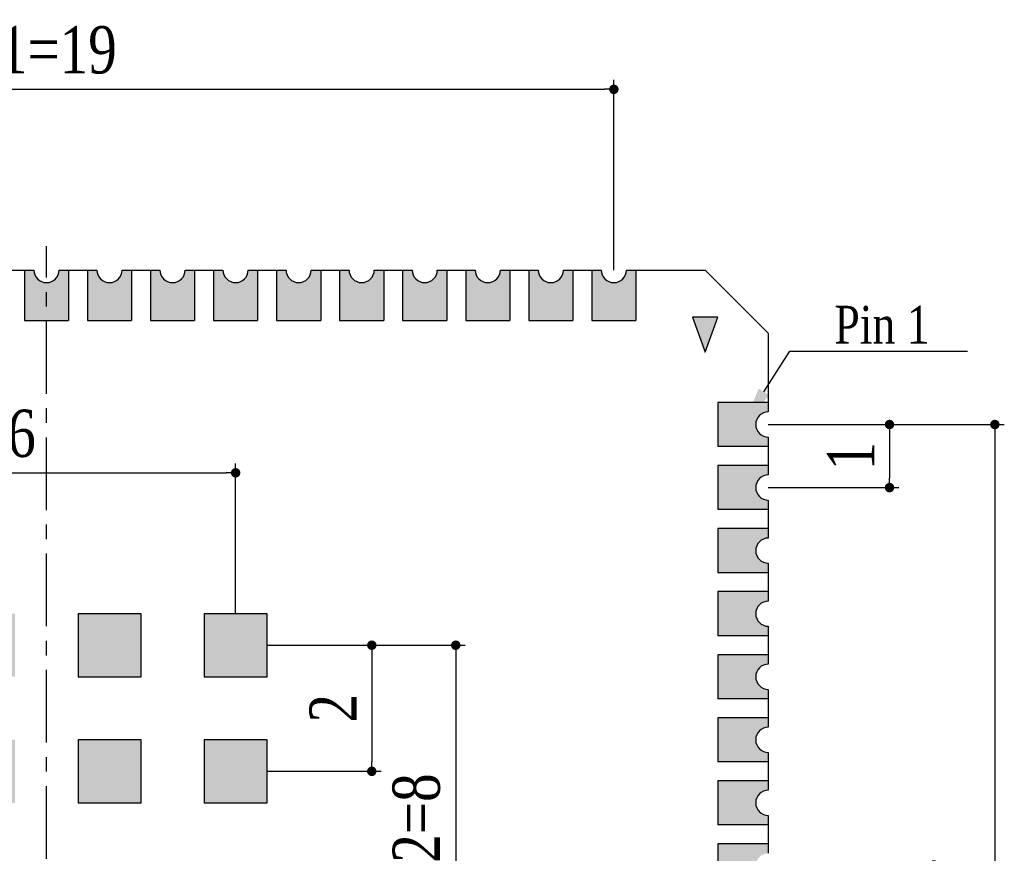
# Model space of a CAD drawing. Header units: millimetres. Extents: x -15.7 to 68.4, y -15.2 to 25.9.
# Tile 7 of 7: x 52.8 to 68.4, y 12.6 to 25.9. Entities that reach past the tile are written whole.
import ezdxf
from ezdxf import colors
from ezdxf.entities.mleader import LeaderData, LeaderLine
from ezdxf.math import Vec2, Vec3

# ---------------------------------------------------------------- set-up
doc = ezdxf.new("R2010")
doc.units = ezdxf.units.MM
doc.header["$LTSCALE"] = 30.734
doc.header["$PDMODE"] = 3
doc.header["$PDSIZE"] = 8
doc.linetypes.add('CENTER', pattern=[0.6, 0.375, -0.075, 0.075, -0.075])
doc.layers.get('0').update_dxf_attribs({"linetype": 'CONTINUOUS'})
doc.layers.get('Defpoints').update_dxf_attribs({"linetype": 'CONTINUOUS'})
for name, color, linetype in [('02___PRT_ALL_AXES', 7, 'CONTINUOUS'), ('03 标注', 3, 'CONTINUOUS'), ('04 \\M+2A4E5\\M+2A672', 1, 'CONTINUOUS'), ('05 中心线', 50, 'CENTER')]:
    doc.layers.add(name, color=color, linetype=linetype)
doc.styles.add('Font_1_Times New Roman', font='times.ttf', dxfattribs={"width": 0.8})
doc.dimstyles.new('Dim._2_spot_mini', dxfattribs={"dimscale": 0.3, "dimtxt": 2.5, "dimasz": 0.5, "dimexe": 0.5, "dimexo": 0, "dimgap": 0.8, "dimtad": 1, "dimdec": 3, "dimzin": 9, "dimdsep": 46, "dimtxsty": 'Font_1_Times New Roman', "dimblk": 'DOT', "dimcen": 0.1, "dimclrd": 256, "dimclre": 256, "dimclrt": 256, "dimadec": 0, "dimazin": 0, "dimtp": 0.1, "dimtm": 0.1, "dimtfac": 1, "dimtdec": 3, "dimtmove": 0, "dimatfit": 3, "dimfxl": 0, "dimtolj": 1, "dimlwd": -1, "dimlwe": -1, "dimarcsym": 0})

# ---------------------------------------------------------------- blocks, each defined once
blk = doc.blocks.new('_Dot')
at = {"color": 0, "linetype": 'ByBlock', "lineweight": -2}
blk.add_line((-0.5, 0), (-1, 0), dxfattribs=at)
at = {"color": 0, "linetype": 'ByBlock', "const_width": 0.5}
blk.add_lwpolyline([(-0.25, 0, 1), (0.25, 0, 1)], format="xyb", close=True, dxfattribs=at)
blk = doc.blocks.new('*D6')
at = {"ltscale": 0.05, "transparency": 16777216}
for p, q in [((43.213, 21.9), (43.213, 24.916)), ((62.213, 21.9), (62.213, 24.916)), ((43.363, 24.766), (62.063, 24.766))]:
    blk.add_line(p, q, dxfattribs=at)
at = {"layer": 'Defpoints', "color": 0, "ltscale": 0.05, "transparency": 16777216}
for p in [(62.213, 24.766), (43.213, 21.9), (62.213, 21.9)]:
    blk.add_point(p, dxfattribs=at)
at = {"ltscale": 0.05, "transparency": 16777216, "xscale": 0.15, "yscale": 0.15, "zscale": 0.15, "rotation": 180}
blk.add_blockref('_Dot', (43.213, 24.766), dxfattribs=at)
at = {"ltscale": 0.05, "transparency": 16777216, "xscale": 0.15, "yscale": 0.15, "zscale": 0.15}
blk.add_blockref('_Dot', (62.213, 24.766), dxfattribs=at)
at = {"ltscale": 0.05, "transparency": 16777216, "insert": (52.713, 25.388), "char_height": 0.75, "attachment_point": 5, "style": 'Font_1_Times New Roman'}
blk.add_mtext('\\A1;19*1=19', dxfattribs=at)
blk = doc.blocks.new('*D7')
at = {"ltscale": 0.05, "transparency": 16777216}
for p, q in [((64.663, 19.45), (66.736, 19.45)), ((66.586, 19.3), (66.586, 18.6)), ((64.663, 18.45), (66.736, 18.45))]:
    blk.add_line(p, q, dxfattribs=at)
at = {"layer": 'Defpoints', "color": 0, "ltscale": 0.05, "transparency": 16777216}
for p in [(64.663, 19.45), (64.663, 18.45), (66.586, 18.45)]:
    blk.add_point(p, dxfattribs=at)
at = {"ltscale": 0.05, "transparency": 16777216, "xscale": 0.15, "yscale": 0.15, "zscale": 0.15}
for p, rotation in [((66.586, 19.45), 90), ((66.586, 18.45), 270)]:
    blk.add_blockref('_Dot', p, dxfattribs=dict(at, rotation=rotation))
at = {"ltscale": 0.05, "transparency": 16777216, "insert": (65.971, 18.95), "char_height": 0.75, "attachment_point": 5, "rotation": 90, "style": 'Font_1_Times New Roman'}
blk.add_mtext('\\A1;1', dxfattribs=at)
blk = doc.blocks.new('*D8')
at = {"ltscale": 0.05, "transparency": 16777216}
for p, q in [((64.663, 19.45), (68.407, 19.45)), ((68.257, 19.3), (68.257, 2.6)), ((64.663, 2.45), (68.407, 2.45))]:
    blk.add_line(p, q, dxfattribs=at)
at = {"layer": 'Defpoints', "color": 0, "ltscale": 0.05, "transparency": 16777216}
for p in [(64.663, 19.45), (64.663, 2.45), (68.257, 2.45)]:
    blk.add_point(p, dxfattribs=at)
at = {"ltscale": 0.05, "transparency": 16777216, "xscale": 0.15, "yscale": 0.15, "zscale": 0.15}
for p, rotation in [((68.257, 19.45), 90), ((68.257, 2.45), 270)]:
    blk.add_blockref('_Dot', p, dxfattribs=dict(at, rotation=rotation))
at = {"ltscale": 0.05, "transparency": 16777216, "insert": (67.634, 10.95), "char_height": 0.75, "attachment_point": 5, "rotation": 90, "style": 'Font_1_Times New Roman'}
blk.add_mtext('\\A1;17*1=17', dxfattribs=at)
blk = doc.blocks.new('*D13')
at = {"ltscale": 0.05, "transparency": 16777216}
for p, q in [((50.213, 16.45), (50.213, 18.834)), ((56.213, 16.45), (56.213, 18.834)), ((50.363, 18.684), (56.063, 18.684))]:
    blk.add_line(p, q, dxfattribs=at)
at = {"layer": 'Defpoints', "color": 0, "ltscale": 0.05, "transparency": 16777216}
for p in [(56.213, 18.684), (50.213, 16.45), (56.213, 16.45)]:
    blk.add_point(p, dxfattribs=at)
at = {"ltscale": 0.05, "transparency": 16777216, "xscale": 0.15, "yscale": 0.15, "zscale": 0.15, "rotation": 180}
blk.add_blockref('_Dot', (50.213, 18.684), dxfattribs=at)
at = {"ltscale": 0.05, "transparency": 16777216, "xscale": 0.15, "yscale": 0.15, "zscale": 0.15}
blk.add_blockref('_Dot', (56.213, 18.684), dxfattribs=at)
at = {"ltscale": 0.05, "transparency": 16777216, "insert": (51.882, 19.306), "char_height": 0.75, "attachment_point": 5, "style": 'Font_1_Times New Roman'}
blk.add_mtext('\\A1;3*2=6', dxfattribs=at)
blk = doc.blocks.new('*D15')
at = {"ltscale": 0.05, "transparency": 16777216}
for p, q in [((56.713, 15.95), (59.855, 15.95)), ((59.705, 15.8), (59.705, 8.1)), ((56.713, 7.95), (59.855, 7.95))]:
    blk.add_line(p, q, dxfattribs=at)
at = {"layer": 'Defpoints', "color": 0, "ltscale": 0.05, "transparency": 16777216}
for p in [(56.713, 15.95), (56.713, 7.95), (59.705, 7.95)]:
    blk.add_point(p, dxfattribs=at)
at = {"ltscale": 0.05, "transparency": 16777216, "xscale": 0.15, "yscale": 0.15, "zscale": 0.15}
for p, rotation in [((59.705, 15.95), 90), ((59.705, 7.95), 270)]:
    blk.add_blockref('_Dot', p, dxfattribs=dict(at, rotation=rotation))
at = {"ltscale": 0.05, "transparency": 16777216, "insert": (59.083, 12.756), "char_height": 0.75, "attachment_point": 5, "rotation": 90, "style": 'Font_1_Times New Roman'}
blk.add_mtext('\\A1;4*2=8', dxfattribs=at)
blk = doc.blocks.new('*D16')
at = {"ltscale": 0.05, "transparency": 16777216}
for p, q in [((56.713, 15.95), (58.523, 15.95)), ((58.373, 15.8), (58.373, 14.1)), ((56.713, 13.95), (58.523, 13.95))]:
    blk.add_line(p, q, dxfattribs=at)
at = {"layer": 'Defpoints', "color": 0, "ltscale": 0.05, "transparency": 16777216}
for p in [(56.713, 15.95), (56.713, 13.95), (58.373, 13.95)]:
    blk.add_point(p, dxfattribs=at)
at = {"ltscale": 0.05, "transparency": 16777216, "xscale": 0.15, "yscale": 0.15, "zscale": 0.15}
for p, rotation in [((58.373, 15.95), 90), ((58.373, 13.95), 270)]:
    blk.add_blockref('_Dot', p, dxfattribs=dict(at, rotation=rotation))
at = {"ltscale": 0.05, "transparency": 16777216, "insert": (57.758, 14.95), "char_height": 0.75, "attachment_point": 5, "rotation": 90, "style": 'Font_1_Times New Roman'}
blk.add_mtext('\\A1;2', dxfattribs=at)

msp = doc.modelspace()

# ---------------------------------------------------------------- hatches: boundary and pattern name
at = {"layer": '03 标注', "ltscale": 0.05}
h = msp.add_hatch(color=0, dxfattribs=at)
h.dxf.hatch_style = 1
h.paths.add_polyline_path([(-8.901, 21.9), (-9.051, 21.9, -1), (-9.451, 21.9), (-9.601, 21.9, 1)])
h.paths.add_polyline_path([(-7.901, 21.9), (-8.051, 21.9, -1), (-8.451, 21.9), (-8.601, 21.9, 1)])
h.paths.add_polyline_path([(-6.901, 21.9), (-7.051, 21.9, -1), (-7.451, 21.9), (-7.601, 21.9, 1)])
h.paths.add_polyline_path([(-5.901, 21.9), (-6.051, 21.9, -1), (-6.451, 21.9), (-6.601, 21.9, 1)])
h.paths.add_polyline_path([(-4.901, 21.9), (-5.051, 21.9, -1), (-5.451, 21.9), (-5.601, 21.9, 1)])
h.paths.add_polyline_path([(-3.901, 21.9), (-4.051, 21.9, -1), (-4.451, 21.9), (-4.601, 21.9, 1)])
h.paths.add_polyline_path([(-2.901, 21.9), (-3.051, 21.9, -1), (-3.451, 21.9), (-3.601, 21.9, 1)])
h.paths.add_polyline_path([(-1.901, 21.9), (-2.051, 21.9, -1), (-2.451, 21.9), (-2.601, 21.9, 1)])
h.paths.add_polyline_path([(-0.901, 21.9), (-1.051, 21.9, -1), (-1.451, 21.9), (-1.601, 21.9, 1)])
h.paths.add_polyline_path([(1.099, 21.9), (0.949, 21.9, -1), (0.549, 21.9), (0.399, 21.9, 1)])
h.paths.add_polyline_path([(0.099, 21.9), (-0.051, 21.9, -1), (-0.451, 21.9), (-0.601, 21.9, 1)])
h.paths.add_polyline_path([(2.099, 21.9), (1.949, 21.9, -1), (1.549, 21.9), (1.399, 21.9, 1)])
h.paths.add_polyline_path([(3.099, 21.9), (2.949, 21.9, -1), (2.549, 21.9), (2.399, 21.9, 1)])
h.paths.add_polyline_path([(4.099, 21.9), (3.949, 21.9, -1), (3.549, 21.9), (3.399, 21.9, 1)])
h.paths.add_polyline_path([(5.099, 21.9), (4.949, 21.9, -1), (4.549, 21.9), (4.399, 21.9, 1)])
h.paths.add_polyline_path([(6.099, 21.9), (5.949, 21.9, -1), (5.549, 21.9), (5.399, 21.9, 1)])
h.paths.add_polyline_path([(7.099, 21.9), (6.949, 21.9, -1), (6.549, 21.9), (6.399, 21.9, 1)])
h.paths.add_polyline_path([(8.099, 21.9), (7.949, 21.9, -1), (7.549, 21.9), (7.399, 21.9, 1)])
h.paths.add_polyline_path([(9.099, 21.9), (8.949, 21.9, -1), (8.549, 21.9), (8.399, 21.9, 1)])
h.paths.add_polyline_path([(10.099, 21.9), (9.949, 21.9, -1), (9.549, 21.9), (9.399, 21.9, 1)])
h.paths.add_polyline_path([(11.199, 19.65), (11.199, 19.8, 1), (11.199, 19.1), (11.199, 19.25, -1)])
h.paths.add_polyline_path([(11.199, 18.65), (11.199, 18.8, 1), (11.199, 18.1), (11.199, 18.25, -1)])
h.paths.add_polyline_path([(11.199, 17.65), (11.199, 17.8, 1), (11.199, 17.1), (11.199, 17.25, -1)])
h.paths.add_polyline_path([(11.199, 16.65), (11.199, 16.8, 1), (11.199, 16.1), (11.199, 16.25, -1)])
h.paths.add_polyline_path([(11.199, 15.65), (11.199, 15.8, 1), (11.199, 15.1), (11.199, 15.25, -1)])
h.paths.add_polyline_path([(11.199, 14.25, -1), (11.199, 14.65), (11.199, 14.8, 1), (11.199, 14.1)])
h.paths.add_polyline_path([(11.199, 13.25, -1), (11.199, 13.65), (11.199, 13.8, 1), (11.199, 13.1)])
h.paths.add_polyline_path([(11.199, 12.25, -1), (11.199, 12.65), (11.199, 12.8, 1), (11.199, 12.1)])
h.paths.add_polyline_path([(11.199, 11.65), (11.199, 11.8, 1), (11.199, 11.1), (11.199, 11.25, -1)])
h.paths.add_polyline_path([(11.199, 10.25, -1), (11.199, 10.65), (11.199, 10.8, 1), (11.199, 10.1)])
h.paths.add_polyline_path([(11.199, 9.25, -1), (11.199, 9.65), (11.199, 9.8, 1), (11.199, 9.1)])
h.paths.add_polyline_path([(11.199, 8.65), (11.199, 8.8, 1), (11.199, 8.1), (11.199, 8.25, -1)])
h.paths.add_polyline_path([(11.199, 7.25, -1), (11.199, 7.65), (11.199, 7.8, 1), (11.199, 7.1)])
h.paths.add_polyline_path([(11.199, 6.25, -1), (11.199, 6.65), (11.199, 6.8, 1), (11.199, 6.1)])
h.paths.add_polyline_path([(11.199, 5.65), (11.199, 5.8, 1), (11.199, 5.1), (11.199, 5.25, -1)])
h.paths.add_polyline_path([(11.199, 4.65), (11.199, 4.8, 1), (11.199, 4.1), (11.199, 4.25, -1)])
h.paths.add_polyline_path([(11.199, 3.65), (11.199, 3.8, 1), (11.199, 3.1), (11.199, 3.25, -1)])
h.paths.add_polyline_path([(11.199, 2.65), (11.199, 2.8, 1), (11.199, 2.1), (11.199, 2.25, -1)])
h.paths.add_polyline_path([(9.949, 0), (10.099, 0, 1), (9.399, 0), (9.549, 0, -1)])
h.paths.add_polyline_path([(8.949, 0), (9.099, 0, 1), (8.399, 0), (8.549, 0, -1)])
h.paths.add_polyline_path([(7.949, 0), (8.099, 0, 1), (7.399, 0), (7.549, 0, -1)])
h.paths.add_polyline_path([(6.949, 0), (7.099, 0, 1), (6.399, 0), (6.549, 0, -1)])
h.paths.add_polyline_path([(5.949, 0), (6.099, 0, 1), (5.399, 0), (5.549, 0, -1)])
h.paths.add_polyline_path([(4.949, 0), (5.099, 0, 1), (4.399, 0), (4.549, 0, -1)])
h.paths.add_polyline_path([(3.949, 0), (4.099, 0, 1), (3.399, 0), (3.549, 0, -1)])
h.paths.add_polyline_path([(2.949, 0), (3.099, 0, 1), (2.399, 0), (2.549, 0, -1)])
h.paths.add_polyline_path([(1.949, 0), (2.099, 0, 1), (1.399, 0), (1.549, 0, -1)])
h.paths.add_polyline_path([(0.949, 0), (1.099, 0, 1), (0.399, 0), (0.549, 0, -1)])
h.paths.add_polyline_path([(-0.051, 0), (0.099, 0, 1), (-0.601, 0), (-0.451, 0, -1)])
h.paths.add_polyline_path([(-1.051, 0), (-0.901, 0, 1), (-1.601, 0), (-1.451, 0, -1)])
h.paths.add_polyline_path([(-2.051, 0), (-1.901, 0, 1), (-2.601, 0), (-2.451, 0, -1)])
h.paths.add_polyline_path([(-3.051, 0), (-2.901, 0, 1), (-3.601, 0), (-3.451, 0, -1)])
h.paths.add_polyline_path([(-4.051, 0), (-3.901, 0, 1), (-4.601, 0), (-4.451, 0, -1)])
h.paths.add_polyline_path([(-5.051, 0), (-4.901, 0, 1), (-5.601, 0), (-5.451, 0, -1)])
h.paths.add_polyline_path([(-6.051, 0), (-5.901, 0, 1), (-6.601, 0), (-6.451, 0, -1)])
h.paths.add_polyline_path([(-7.051, 0), (-6.901, 0, 1), (-7.601, 0), (-7.451, 0, -1)])
h.paths.add_polyline_path([(-8.051, 0), (-7.901, 0, 1), (-8.601, 0), (-8.451, 0, -1)])
h.paths.add_polyline_path([(-9.051, 0), (-8.901, 0, 1), (-9.601, 0), (-9.451, 0, -1)])
h.paths.add_polyline_path([(-11.701, 2.1, 1), (-11.701, 2.8), (-11.701, 2.65, -1), (-11.701, 2.25)])
h.paths.add_polyline_path([(-11.701, 3.1, 1), (-11.701, 3.8), (-11.701, 3.65, -1), (-11.701, 3.25)])
h.paths.add_polyline_path([(-11.701, 4.1, 1), (-11.701, 4.8), (-11.701, 4.65, -1), (-11.701, 4.25)])
h.paths.add_polyline_path([(-11.701, 5.1, 1), (-11.701, 5.8), (-11.701, 5.65, -1), (-11.701, 5.25)])
h.paths.add_polyline_path([(-11.701, 6.1, 1), (-11.701, 6.8), (-11.701, 6.65, -1), (-11.701, 6.25)])
h.paths.add_polyline_path([(-11.701, 7.1, 1), (-11.701, 7.8), (-11.701, 7.65, -1), (-11.701, 7.25)])
h.paths.add_polyline_path([(-11.701, 8.1, 1), (-11.701, 8.8), (-11.701, 8.65, -1), (-11.701, 8.25)])
h.paths.add_polyline_path([(-11.701, 9.1, 1), (-11.701, 9.8), (-11.701, 9.65, -1), (-11.701, 9.25)])
h.paths.add_polyline_path([(-11.701, 10.1, 1), (-11.701, 10.8), (-11.701, 10.65, -1), (-11.701, 10.25)])
h.paths.add_polyline_path([(-11.701, 11.1, 1), (-11.701, 11.8), (-11.701, 11.65, -1), (-11.701, 11.25)])
h.paths.add_polyline_path([(-11.701, 12.1, 1), (-11.701, 12.8), (-11.701, 12.65, -1), (-11.701, 12.25)])
h.paths.add_polyline_path([(-11.701, 13.1, 1), (-11.701, 13.8), (-11.701, 13.65, -1), (-11.701, 13.25)])
h.paths.add_polyline_path([(-11.701, 14.1, 1), (-11.701, 14.8), (-11.701, 14.65, -1), (-11.701, 14.25)])
h.paths.add_polyline_path([(-11.701, 15.1, 1), (-11.701, 15.8), (-11.701, 15.65, -1), (-11.701, 15.25)])
h.paths.add_polyline_path([(-11.701, 16.1, 1), (-11.701, 16.8), (-11.701, 16.65, -1), (-11.701, 16.25)])
h.paths.add_polyline_path([(-11.701, 17.1, 1), (-11.701, 17.8), (-11.701, 17.65, -1), (-11.701, 17.25)])
h.paths.add_polyline_path([(-11.701, 18.1, 1), (-11.701, 18.8), (-11.701, 18.65, -1), (-11.701, 18.25)])
h.paths.add_polyline_path([(-11.701, 19.1, 1), (-11.701, 19.8), (-11.701, 19.65, -1), (-11.701, 19.25)])
h.paths.add_polyline_path([(44.7126, 16.45), (43.7126, 16.45), (43.7126, 15.45), (44.7126, 15.45)])
h.paths.add_polyline_path([(44.7126, 14.45), (43.7126, 14.45), (43.7126, 13.45), (44.7126, 13.45)])
h.paths.add_polyline_path([(43.7126, 12.45), (43.7126, 11.45), (44.7126, 11.45), (44.7126, 12.45)])
h.paths.add_polyline_path([(43.7126, 10.45), (43.7126, 9.45), (44.7126, 9.45), (44.7126, 10.45)])
h.paths.add_polyline_path([(46.7126, 14.45), (45.7126, 14.45), (45.7126, 13.45), (46.7126, 13.45)])
h.paths.add_polyline_path([(46.7126, 11.45), (46.7126, 12.45), (45.7126, 12.45), (45.7126, 11.45)])
h.paths.add_polyline_path([(45.7126, 10.45), (45.7126, 9.45), (46.7126, 9.45), (46.7126, 10.45)])
h.paths.add_polyline_path([(44.7126, 7.45), (44.7126, 8.45), (43.7126, 8.45), (43.7126, 7.45)])
h.paths.add_polyline_path([(46.7126, 8.45), (45.7126, 8.45), (45.7126, 7.45), (46.7126, 7.45)])
h.paths.add_polyline_path([(44.7126, 5.45), (44.7126, 6.45), (43.7126, 6.45), (43.7126, 5.45)])
h.paths.add_polyline_path([(49.7126, 7.45), (50.7126, 7.45), (50.7126, 8.45), (49.7126, 8.45)])
h.paths.add_polyline_path([(52.7126, 7.45), (52.7126, 8.45), (51.7126, 8.45), (51.7126, 7.45)])
h.paths.add_polyline_path([(54.7126, 8.45), (53.7126, 8.45), (53.7126, 7.45), (54.7126, 7.45)])
h.paths.add_polyline_path([(56.7126, 8.45), (55.7126, 8.45), (55.7126, 7.45), (56.7126, 7.45)])
h.paths.add_polyline_path([(56.7126, 10.45), (55.7126, 10.45), (55.7126, 9.45), (56.7126, 9.45)])
h.paths.add_polyline_path([(54.7126, 9.45), (54.7126, 10.45), (53.7126, 10.45), (53.7126, 9.45)])
h.paths.add_polyline_path([(52.7126, 10.45), (51.7126, 10.45), (51.7126, 9.45), (52.7126, 9.45)])
h.paths.add_polyline_path([(50.7126, 10.45), (49.7126, 10.45), (49.7126, 9.45), (50.7126, 9.45)])
h.paths.add_polyline_path([(49.7126, 12.45), (49.7126, 11.45), (50.7126, 11.45), (50.7126, 12.45)])
h.paths.add_polyline_path([(51.7126, 11.45), (52.7126, 11.45), (52.7126, 12.45), (51.7126, 12.45)])
h.paths.add_polyline_path([(53.7126, 11.45), (54.7126, 11.45), (54.7126, 12.45), (53.7126, 12.45)])
h.paths.add_polyline_path([(55.7126, 11.45), (56.7126, 11.45), (56.7126, 12.45), (55.7126, 12.45)])
h.paths.add_polyline_path([(56.7126, 14.45), (55.7126, 14.45), (55.7126, 13.45), (56.7126, 13.45)])
h.paths.add_polyline_path([(56.7126, 16.45), (55.7126, 16.45), (55.7126, 15.45), (56.7126, 15.45)])
h.paths.add_polyline_path([(54.7126, 16.45), (53.7126, 16.45), (53.7126, 15.45), (54.7126, 15.45)])
h.paths.add_polyline_path([(54.7126, 14.45), (53.7126, 14.45), (53.7126, 13.45), (54.7126, 13.45)])
h.paths.add_polyline_path([(51.7126, 14.45), (51.7126, 13.45), (52.7126, 13.45), (52.7126, 14.45)])
h.paths.add_polyline_path([(52.7126, 16.45), (51.7126, 16.45), (51.7126, 15.45), (52.7126, 15.45)])
h.paths.add_polyline_path([(50.7126, 15.45), (50.7126, 16.45), (49.7126, 16.45), (49.7126, 15.45)])
h.paths.add_polyline_path([(49.7126, 14.45), (49.7126, 13.45), (50.7126, 13.45), (50.7126, 14.45)])
h.paths.add_polyline_path([(62.5626, 0.8), (61.8626, 0.8), (61.8626, 0), (62.0126, 0, -1), (62.4126, 0), (62.5626, 0)])
h.paths.add_polyline_path([(60.8626, 0.8), (60.8626, 0), (61.0126, 0, -1), (61.4126, 0), (61.5626, 0), (61.5626, 0.8)])
h.paths.add_polyline_path([(60.5626, 0.8), (59.8626, 0.8), (59.8626, 0), (60.0126, 0, -1), (60.4126, 0), (60.5626, 0)])
h.paths.add_polyline_path([(58.8626, 0.8), (58.8626, 0), (59.0126, 0, -1), (59.4126, 0), (59.5626, 0), (59.5626, 0.8)])
h.paths.add_polyline_path([(57.8626, 0.8), (57.8626, 0), (58.0126, 0, -1), (58.4126, 0), (58.5626, 0), (58.5626, 0.8)])
h.paths.add_polyline_path([(56.8626, 0.8), (56.8626, 0), (57.0126, 0, -1), (57.4126, 0), (57.5626, 0), (57.5626, 0.8)])
h.paths.add_polyline_path([(55.8626, 0.8), (55.8626, 0), (56.0126, 0, -1), (56.4126, 0), (56.5626, 0), (56.5626, 0.8)])
h.paths.add_polyline_path([(54.8626, 0.8), (54.8626, 0), (55.0126, 0, -1), (55.4126, 0), (55.5626, 0), (55.5626, 0.8)])
h.paths.add_polyline_path([(53.8626, 0.8), (53.8626, 0), (54.0126, 0, -1), (54.4126, 0), (54.5626, 0), (54.5626, 0.8)])
h.paths.add_polyline_path([(52.8626, 0.8), (52.8626, 0), (53.0126, 0, -1), (53.4126, 0), (53.5626, 0), (53.5626, 0.8)])
h.paths.add_polyline_path([(51.8626, 0.8), (51.8626, 0), (52.0126, 0, -1), (52.4126, 0), (52.5626, 0), (52.5626, 0.8)])
h.paths.add_polyline_path([(50.8626, 0.8), (50.8626, 0), (51.0126, 0, -1), (51.4126, 0), (51.5626, 0), (51.5626, 0.8)])
h.paths.add_polyline_path([(49.8626, 0.8), (49.8626, 0), (50.0126, 0, -1), (50.4126, 0), (50.5626, 0), (50.5626, 0.8)])
h.paths.add_polyline_path([(48.8626, 0.8), (48.8626, 0), (49.0126, 0, -1), (49.4126, 0), (49.5626, 0), (49.5626, 0.8)])
h.paths.add_polyline_path([(47.8626, 0.8), (47.8626, 0), (48.0126, 0, -1), (48.4126, 0), (48.5626, 0), (48.5626, 0.8)])
h.paths.add_polyline_path([(46.8626, 0.8), (46.8626, 0), (47.0126, 0, -1), (47.4126, 0), (47.5626, 0), (47.5626, 0.8)])
h.paths.add_polyline_path([(45.8626, 0.8), (45.8626, 0), (46.0126, 0, -1), (46.4126, 0), (46.5626, 0), (46.5626, 0.8)])
h.paths.add_polyline_path([(44.8626, 0.8), (44.8626, 0), (45.0126, 0, -1), (45.4126, 0), (45.5626, 0), (45.5626, 0.8)])
h.paths.add_polyline_path([(43.8626, 0.8), (43.8626, 0), (44.0126, 0, -1), (44.4126, 0), (44.5626, 0), (44.5626, 0.8)])
h.paths.add_polyline_path([(42.8626, 0.8), (42.8626, 0), (43.0126, 0, -1), (43.4126, 0), (43.5626, 0), (43.5626, 0.8)])
h.paths.add_polyline_path([(42.5626, 2.8), (41.7626, 2.8), (41.7626, 2.65, -1), (41.7626, 2.25), (41.7626, 2.1), (42.5626, 2.1)])
h.paths.add_polyline_path([(42.5626, 3.8), (41.7626, 3.8), (41.7626, 3.65, -1), (41.7626, 3.25), (41.7626, 3.1), (42.5626, 3.1)])
h.paths.add_polyline_path([(42.5626, 4.8), (41.7626, 4.8), (41.7626, 4.65, -1), (41.7626, 4.25), (41.7626, 4.1), (42.5626, 4.1)])
h.paths.add_polyline_path([(42.5626, 5.8), (41.7626, 5.8), (41.7626, 5.65, -1), (41.7626, 5.25), (41.7626, 5.1), (42.5626, 5.1)])
h.paths.add_polyline_path([(42.5626, 6.8), (41.7626, 6.8), (41.7626, 6.65, -1), (41.7626, 6.25), (41.7626, 6.1), (42.5626, 6.1)])
h.paths.add_polyline_path([(42.5626, 7.8), (41.7626, 7.8), (41.7626, 7.65, -1), (41.7626, 7.25), (41.7626, 7.1), (42.5626, 7.1)])
h.paths.add_polyline_path([(42.5626, 8.8), (41.7626, 8.8), (41.7626, 8.65, -1), (41.7626, 8.25), (41.7626, 8.1), (42.5626, 8.1)])
h.paths.add_polyline_path([(42.5626, 9.8), (41.7626, 9.8), (41.7626, 9.65, -1), (41.7626, 9.25), (41.7626, 9.1), (42.5626, 9.1)])
h.paths.add_polyline_path([(42.5626, 10.8), (41.7626, 10.8), (41.7626, 10.65, -1), (41.7626, 10.25), (41.7626, 10.1), (42.5626, 10.1)])
h.paths.add_polyline_path([(42.5626, 11.8), (41.7626, 11.8), (41.7626, 11.65, -1), (41.7626, 11.25), (41.7626, 11.1), (42.5626, 11.1)])
h.paths.add_polyline_path([(42.5626, 12.8), (41.7626, 12.8), (41.7626, 12.65, -1), (41.7626, 12.25), (41.7626, 12.1), (42.5626, 12.1)])
h.paths.add_polyline_path([(41.7626, 13.8), (41.7626, 13.65, -1), (41.7626, 13.25), (41.7626, 13.1), (42.5626, 13.1), (42.5626, 13.8)])
h.paths.add_polyline_path([(42.5626, 14.8), (41.7626, 14.8), (41.7626, 14.65, -1), (41.7626, 14.25), (41.7626, 14.1), (42.5626, 14.1)])
h.paths.add_polyline_path([(42.5626, 15.1), (42.5626, 15.8), (41.7626, 15.8), (41.7626, 15.65, -1), (41.7626, 15.25), (41.7626, 15.1)])
h.paths.add_polyline_path([(42.5626, 16.1), (42.5626, 16.8), (41.7626, 16.8), (41.7626, 16.65, -1), (41.7626, 16.25), (41.7626, 16.1)])
h.paths.add_polyline_path([(41.7626, 17.8), (41.7626, 17.65, -1), (41.7626, 17.25), (41.7626, 17.1), (42.5626, 17.1), (42.5626, 17.8)])
h.paths.add_polyline_path([(42.5626, 18.1), (42.5626, 18.8), (41.7626, 18.8), (41.7626, 18.65, -1), (41.7626, 18.25), (41.7626, 18.1)])
h.paths.add_polyline_path([(42.5626, 19.8), (41.7626, 19.8), (41.7626, 19.65, -1), (41.7626, 19.25), (41.7626, 19.1), (42.5626, 19.1)])
h.paths.add_polyline_path([(43.0126, 21.9), (42.8626, 21.9), (42.8626, 21.1), (43.5626, 21.1), (43.5626, 21.9), (43.4126, 21.9, -1)])
h.paths.add_polyline_path([(43.8626, 21.1), (44.5626, 21.1), (44.5626, 21.9), (44.4126, 21.9, -1), (44.0126, 21.9), (43.8626, 21.9)])
h.paths.add_polyline_path([(44.8626, 21.1), (45.5626, 21.1), (45.5626, 21.9), (45.4126, 21.9, -1), (45.0126, 21.9), (44.8626, 21.9)])
h.paths.add_polyline_path([(45.8626, 21.1), (46.5626, 21.1), (46.5626, 21.9), (46.4126, 21.9, -1), (46.0126, 21.9), (45.8626, 21.9)])
h.paths.add_polyline_path([(46.8626, 21.1), (47.5626, 21.1), (47.5626, 21.9), (47.4126, 21.9, -1), (47.0126, 21.9), (46.8626, 21.9)])
h.paths.add_polyline_path([(48.0126, 21.9), (47.8626, 21.9), (47.8626, 21.1), (48.5626, 21.1), (48.5626, 21.9), (48.4126, 21.9, -1)])
h.paths.add_polyline_path([(49.5626, 21.9), (49.4126, 21.9, -1), (49.0126, 21.9), (48.8626, 21.9), (48.8626, 21.1), (49.5626, 21.1)])
h.paths.add_polyline_path([(50.5626, 21.1), (50.5626, 21.9), (50.4126, 21.9, -1), (50.0126, 21.9), (49.8626, 21.9), (49.8626, 21.1)])
h.paths.add_polyline_path([(51.5626, 21.9), (51.4126, 21.9, -1), (51.0126, 21.9), (50.8626, 21.9), (50.8626, 21.1), (51.5626, 21.1)])
h.paths.add_polyline_path([(52.0126, 21.9), (51.8626, 21.9), (51.8626, 21.1), (52.5626, 21.1), (52.5626, 21.9), (52.4126, 21.9, -1)])
h.paths.add_polyline_path([(53.5626, 21.1), (53.5626, 21.9), (53.4126, 21.9, -1), (53.0126, 21.9), (52.8626, 21.9), (52.8626, 21.1)])
h.paths.add_polyline_path([(54.5626, 21.1), (54.5626, 21.9), (54.4126, 21.9, -1), (54.0126, 21.9), (53.8626, 21.9), (53.8626, 21.1)])
h.paths.add_polyline_path([(55.5626, 21.1), (55.5626, 21.9), (55.4126, 21.9, -1), (55.0126, 21.9), (54.8626, 21.9), (54.8626, 21.1)])
h.paths.add_polyline_path([(55.8626, 21.9), (55.8626, 21.1), (56.5626, 21.1), (56.5626, 21.9), (56.4126, 21.9, -1), (56.0126, 21.9)])
h.paths.add_polyline_path([(56.8626, 21.9), (56.8626, 21.1), (57.5626, 21.1), (57.5626, 21.9), (57.4126, 21.9, -1), (57.0126, 21.9)])
h.paths.add_polyline_path([(57.8626, 21.9), (57.8626, 21.1), (58.5626, 21.1), (58.5626, 21.9), (58.4126, 21.9, -1), (58.0126, 21.9)])
h.paths.add_polyline_path([(58.8626, 21.9), (58.8626, 21.1), (59.5626, 21.1), (59.5626, 21.9), (59.4126, 21.9, -1), (59.0126, 21.9)])
h.paths.add_polyline_path([(59.8626, 21.9), (59.8626, 21.1), (60.5626, 21.1), (60.5626, 21.9), (60.4126, 21.9, -1), (60.0126, 21.9)])
h.paths.add_polyline_path([(61.8626, 21.9), (61.8626, 21.1), (62.5626, 21.1), (62.5626, 21.9), (62.4126, 21.9, -1), (62.0126, 21.9)])
h.paths.add_polyline_path([(60.8626, 21.9), (60.8626, 21.1), (61.5626, 21.1), (61.5626, 21.9), (61.4126, 21.9, -1), (61.0126, 21.9)])
h.paths.add_polyline_path([(63.4626, 21.15), (63.6626, 20.6), (63.8626, 21.15)])
h.paths.add_polyline_path([(63.8626, 19.8), (63.8626, 19.1), (64.6626, 19.1), (64.6626, 19.25, -1), (64.6626, 19.65), (64.6626, 19.8)])
h.paths.add_polyline_path([(63.8626, 18.8), (63.8626, 18.1), (64.6626, 18.1), (64.6626, 18.25, -1), (64.6626, 18.65), (64.6626, 18.8)])
h.paths.add_polyline_path([(63.8626, 17.8), (63.8626, 17.1), (64.6626, 17.1), (64.6626, 17.25, -1), (64.6626, 17.65), (64.6626, 17.8)])
h.paths.add_polyline_path([(63.8626, 16.8), (63.8626, 16.1), (64.6626, 16.1), (64.6626, 16.25, -1), (64.6626, 16.65), (64.6626, 16.8)])
h.paths.add_polyline_path([(63.8626, 15.8), (63.8626, 15.1), (64.6626, 15.1), (64.6626, 15.25, -1), (64.6626, 15.65), (64.6626, 15.8)])
h.paths.add_polyline_path([(63.8626, 14.8), (63.8626, 14.1), (64.6626, 14.1), (64.6626, 14.25, -1), (64.6626, 14.65), (64.6626, 14.8)])
h.paths.add_polyline_path([(63.8626, 13.8), (63.8626, 13.1), (64.6626, 13.1), (64.6626, 13.25, -1), (64.6626, 13.65), (64.6626, 13.8)])
h.paths.add_polyline_path([(63.8626, 12.8), (63.8626, 12.1), (64.6626, 12.1), (64.6626, 12.25, -1), (64.6626, 12.65), (64.6626, 12.8)])
h.paths.add_polyline_path([(63.8626, 11.8), (63.8626, 11.1), (64.6626, 11.1), (64.6626, 11.25, -1), (64.6626, 11.65), (64.6626, 11.8)])
h.paths.add_polyline_path([(63.8626, 10.8), (63.8626, 10.1), (64.6626, 10.1), (64.6626, 10.25, -1), (64.6626, 10.65), (64.6626, 10.8)])
h.paths.add_polyline_path([(63.8626, 9.8), (63.8626, 9.1), (64.6626, 9.1), (64.6626, 9.25, -1), (64.6626, 9.65), (64.6626, 9.8)])
h.paths.add_polyline_path([(63.8626, 8.8), (63.8626, 8.1), (64.6626, 8.1), (64.6626, 8.25, -1), (64.6626, 8.65), (64.6626, 8.8)])
h.paths.add_polyline_path([(63.8626, 7.8), (63.8626, 7.1), (64.6626, 7.1), (64.6626, 7.25, -1), (64.6626, 7.65), (64.6626, 7.8)])
h.paths.add_polyline_path([(63.8626, 6.8), (63.8626, 6.1), (64.6626, 6.1), (64.6626, 6.25, -1), (64.6626, 6.65), (64.6626, 6.8)])
h.paths.add_polyline_path([(63.8626, 5.8), (63.8626, 5.1), (64.6626, 5.1), (64.6626, 5.25, -1), (64.6626, 5.65), (64.6626, 5.8)])
h.paths.add_polyline_path([(63.8626, 4.8), (63.8626, 4.1), (64.6626, 4.1), (64.6626, 4.25, -1), (64.6626, 4.65), (64.6626, 4.8)])
h.paths.add_polyline_path([(63.8626, 3.8), (63.8626, 3.1), (64.6626, 3.1), (64.6626, 3.25, -1), (64.6626, 3.65), (64.6626, 3.8)])
h.paths.add_polyline_path([(63.8626, 2.8), (63.8626, 2.1), (64.6626, 2.1), (64.6626, 2.25, -1), (64.6626, 2.65), (64.6626, 2.8)])

# ---------------------------------------------------------------- linework, layer by layer
at = {"color": 7, "linetype": 'Continuous'}
for p, q in [((52.5626, 21.9), (52.8626, 21.9)), ((52.8626, 21.9), (52.8626, 21.1)), ((53.5626, 21.9), (53.5626, 21.1)), ((53.5626, 21.9), (53.8626, 21.9)), ((53.8626, 21.9), (53.8626, 21.1)), ((54.5626, 21.9), (54.5626, 21.1)), ((54.5626, 21.9), (54.8626, 21.9)), ((54.8626, 21.9), (54.8626, 21.1)), ((55.5626, 21.9), (55.5626, 21.1)), ((55.5626, 21.9), (55.8626, 21.9)), ((55.8626, 21.9), (55.8626, 21.1)), ((56.5626, 21.9), (56.5626, 21.1)), ((56.5626, 21.9), (56.8626, 21.9)), ((56.8626, 21.9), (56.8626, 21.1)), ((57.5626, 21.9), (57.5626, 21.1)), ((57.5626, 21.9), (57.8626, 21.9)), ((57.8626, 21.9), (57.8626, 21.1)), ((58.5626, 21.9), (58.5626, 21.1)), ((58.5626, 21.9), (58.8626, 21.9)), ((58.8626, 21.9), (58.8626, 21.1)), ((59.5626, 21.9), (59.5626, 21.1)), ((59.5626, 21.9), (59.8626, 21.9)), ((59.8626, 21.9), (59.8626, 21.1)), ((60.5626, 21.9), (60.5626, 21.1)), ((60.5626, 21.9), (60.8626, 21.9)), ((60.8626, 21.9), (60.8626, 21.1)), ((61.5626, 21.9), (61.5626, 21.1)), ((61.5626, 21.9), (61.8626, 21.9)), ((61.8626, 21.9), (61.8626, 21.1)), ((62.5626, 21.9), (62.5626, 21.1)), ((62.5626, 21.9), (63.6626, 21.9)), ((63.6626, 21.9), (64.6626, 20.9)), ((52.8626, 21.1), (53.5626, 21.1)), ((53.8626, 21.1), (54.5626, 21.1)), ((54.8626, 21.1), (55.5626, 21.1)), ((55.8626, 21.1), (56.5626, 21.1)), ((56.8626, 21.1), (57.5626, 21.1)), ((57.8626, 21.1), (58.5626, 21.1)), ((58.8626, 21.1), (59.5626, 21.1)), ((59.8626, 21.1), (60.5626, 21.1)), ((60.8626, 21.1), (61.5626, 21.1)), ((61.8626, 21.1), (62.5626, 21.1)), ((63.4626, 21.15), (63.6626, 20.6)), ((63.8626, 21.15), (63.4626, 21.15)), ((63.6626, 20.6), (63.8626, 21.15)), ((64.6626, 20.9), (64.6626, 19.8)), ((63.8626, 19.8), (63.8626, 19.1)), ((64.6626, 19.8), (63.8626, 19.8)), ((64.6626, 19.1), (63.8626, 19.1)), ((64.6626, 19.1), (64.6626, 18.8)), ((63.8626, 18.8), (63.8626, 18.1)), ((64.6626, 18.8), (63.8626, 18.8)), ((64.6626, 18.1), (63.8626, 18.1)), ((64.6626, 18.1), (64.6626, 17.8)), ((63.8626, 17.8), (63.8626, 17.1)), ((64.6626, 17.8), (63.8626, 17.8)), ((64.6626, 17.1), (63.8626, 17.1)), ((64.6626, 17.1), (64.6626, 16.8)), ((63.8626, 16.8), (63.8626, 16.1)), ((64.6626, 16.8), (63.8626, 16.8)), ((53.7126, 16.45), (53.7126, 15.45)), ((54.7126, 16.45), (53.7126, 16.45)), ((54.7126, 15.45), (54.7126, 16.45)), ((55.7126, 16.45), (55.7126, 15.45)), ((56.7126, 16.45), (55.7126, 16.45)), ((56.7126, 15.45), (56.7126, 16.45)), ((64.6626, 16.1), (63.8626, 16.1)), ((64.6626, 16.1), (64.6626, 15.8)), ((63.8626, 15.8), (63.8626, 15.1)), ((64.6626, 15.8), (63.8626, 15.8)), ((53.7126, 15.45), (54.7126, 15.45)), ((55.7126, 15.45), (56.7126, 15.45)), ((64.6626, 15.1), (63.8626, 15.1)), ((64.6626, 15.1), (64.6626, 14.8)), ((63.8626, 14.8), (63.8626, 14.1)), ((64.6626, 14.8), (63.8626, 14.8)), ((53.7126, 14.45), (53.7126, 13.45)), ((54.7126, 14.45), (53.7126, 14.45)), ((54.7126, 13.45), (54.7126, 14.45)), ((55.7126, 14.45), (55.7126, 13.45)), ((56.7126, 14.45), (55.7126, 14.45)), ((56.7126, 13.45), (56.7126, 14.45)), ((64.6626, 14.1), (63.8626, 14.1)), ((64.6626, 14.1), (64.6626, 13.8)), ((63.8626, 13.8), (63.8626, 13.1)), ((64.6626, 13.8), (63.8626, 13.8)), ((53.7126, 13.45), (54.7126, 13.45)), ((55.7126, 13.45), (56.7126, 13.45)), ((64.6626, 13.1), (63.8626, 13.1)), ((64.6626, 13.1), (64.6626, 12.8)), ((63.8626, 12.8), (63.8626, 12.1)), ((64.6626, 12.8), (63.8626, 12.8))]:
    msp.add_line(p, q, dxfattribs=at)
at = {"layer": '02___PRT_ALL_AXES', "color": 7, "linetype": 'Continuous'}
for p, q in [((52.8626, 21.9), (53.0126, 21.9)), ((53.4126, 21.9), (53.5626, 21.9)), ((53.8626, 21.9), (54.0126, 21.9)), ((54.4126, 21.9), (54.5626, 21.9)), ((54.8626, 21.9), (55.0126, 21.9)), ((55.4126, 21.9), (55.5626, 21.9)), ((55.8626, 21.9), (56.0126, 21.9)), ((56.4126, 21.9), (56.5626, 21.9)), ((56.8626, 21.9), (57.0126, 21.9)), ((57.4126, 21.9), (57.5626, 21.9)), ((57.8626, 21.9), (58.0126, 21.9)), ((58.4126, 21.9), (58.5626, 21.9)), ((58.8626, 21.9), (59.0126, 21.9)), ((59.4126, 21.9), (59.5626, 21.9)), ((59.8626, 21.9), (60.0126, 21.9)), ((60.4126, 21.9), (60.5626, 21.9)), ((60.8626, 21.9), (61.0126, 21.9)), ((61.4126, 21.9), (61.5626, 21.9)), ((61.8626, 21.9), (62.0126, 21.9)), ((62.4126, 21.9), (62.5626, 21.9)), ((64.6626, 19.8), (64.6626, 19.65)), ((64.6626, 19.25), (64.6626, 19.1)), ((64.6626, 18.8), (64.6626, 18.65)), ((64.6626, 18.25), (64.6626, 18.1)), ((64.6626, 17.8), (64.6626, 17.65)), ((64.6626, 17.25), (64.6626, 17.1)), ((64.6626, 16.8), (64.6626, 16.65)), ((64.6626, 16.25), (64.6626, 16.1)), ((64.6626, 15.8), (64.6626, 15.65)), ((64.6626, 15.25), (64.6626, 15.1)), ((64.6626, 14.8), (64.6626, 14.65)), ((64.6626, 14.25), (64.6626, 14.1)), ((64.6626, 13.8), (64.6626, 13.65)), ((64.6626, 13.25), (64.6626, 13.1)), ((64.6626, 12.8), (64.6626, 12.65))]:
    msp.add_line(p, q, dxfattribs=at)
for centre, start, end in [((53.2126, 21.9), 180, 0), ((54.2126, 21.9), 180, 0), ((55.2126, 21.9), 180, 0), ((56.2126, 21.9), 180, 0), ((57.2126, 21.9), 180, 0), ((58.2126, 21.9), 180, 0), ((59.2126, 21.9), 180, 0), ((60.2126, 21.9), 180, 0), ((61.2126, 21.9), 180, 0), ((62.2126, 21.9), 180, 0), ((64.6626, 19.45), 90, 270), ((64.6626, 18.45), 90, 270), ((64.6626, 17.45), 90, 270), ((64.6626, 16.45), 90, 270), ((64.6626, 15.45), 90, 270), ((64.6626, 14.45), 90, 270), ((64.6626, 13.45), 90, 270)]:
    msp.add_arc(centre, 0.2, start, end, dxfattribs=at)
at = {"layer": '05 中心线', "color": 0, "ltscale": 0.1}
msp.add_line((53.2126, -0.3466), (53.2126, 22.2784), dxfattribs=at)

# ---------------------------------------------------------------- dimensions: what is measured, and where the dimension line sits
at = {"ltscale": 0.05}
dim = msp.add_linear_dim(base=(62.2126, 24.7657), p1=(43.2126, 21.9), p2=(62.2126, 21.9), text='<>*1=19', dimstyle='Dim._2_spot_mini', dxfattribs=at)
dim.commit()
dim.dimension.update_dxf_attribs({"geometry": '*D6', "text_midpoint": (52.7126, 25.3882)})
dim = msp.add_linear_dim(base=(56.2126, 18.6844), p1=(50.2126, 16.45), p2=(56.2126, 16.45), text='3*2=<>', dimstyle='Dim._2_spot_mini', dxfattribs=at)
dim.commit()
dim.dimension.update_dxf_attribs({"geometry": '*D13', "text_midpoint": (51.8821, 18.6844), "dimtype": 160})
for base, p1, p2, picture, middle in [((66.5855, 18.45), (64.6626, 19.45), (64.6626, 18.45), '*D7', (65.9705, 18.95)), ((58.3731, 13.95), (56.7126, 15.95), (56.7126, 13.95), '*D16', (57.7581, 14.95))]:
    dim = msp.add_linear_dim(base=base, p1=p1, p2=p2, angle=90, dimstyle='Dim._2_spot_mini', dxfattribs=at)
    dim.commit()
    dim.dimension.update_dxf_attribs({"geometry": picture, "text_midpoint": middle})
dim = msp.add_linear_dim(base=(68.2567, 2.45), p1=(64.6626, 19.45), p2=(64.6626, 2.45), angle=90, text='<>*1=17', dimstyle='Dim._2_spot_mini', dxfattribs=at)
dim.commit()
dim.dimension.update_dxf_attribs({"geometry": '*D8', "text_midpoint": (67.6341, 10.95)})
dim = msp.add_linear_dim(base=(59.7048, 7.95), p1=(56.7126, 15.95), p2=(56.7126, 7.95), angle=90, text='4*2=<>', dimstyle='Dim._2_spot_mini', dxfattribs=at)
dim.commit()
dim.dimension.update_dxf_attribs({"geometry": '*D15', "text_midpoint": (59.7048, 12.7556), "dimtype": 160})

# ---------------------------------------------------------------- leaders
at = {"layer": '04 \\M+2A4E5\\M+2A672', "ltscale": 0.05}
ml = msp.add_multileader_mtext('Standard', dxfattribs=at)
ml.set_content('Pin 1    ', color=256, style='Font_1_Times New Roman')
ml.set_leader_properties(color=256, linetype='ByLayer', lineweight=-1)
ml.build(insert=Vec2(0, 0))
ml.multileader.update_dxf_attribs({"text_left_attachment_type": 6, "text_right_attachment_type": 6, "dogleg_length": 0.36, "arrow_head_size": 0.6, "scale": 0.3})
ctx = ml.context
ctx.base_point, ctx.scale, ctx.char_height, ctx.arrow_head_size, ctx.landing_gap_size, ctx.plane_origin = Vec3(65.1109, 20.6134), 0.3, 0.6, 0.6, 0.6, Vec3(65.4727, 22.9864)
ctx.left_attachment, ctx.right_attachment = 6, 6
notes = []
notes.append((ctx, [(1, (1, 1, 0), (65.0029, 20.6134), (1, 0), 0.108, [(0, [(64.2742, 19.4595)], 0, [])])]))
ctx.mtext.insert, ctx.mtext.flow_direction = Vec3(65.7109, 21.3334), 5
for ctx, leaders in notes:
    for number, flags, end, landing, length, lines in leaders:
        leader = LeaderData()
        leader.index, (leader.has_last_leader_line, leader.has_dogleg_vector, leader.attachment_direction) = number, flags
        leader.last_leader_point, leader.dogleg_vector, leader.dogleg_length = Vec3(end), Vec3(landing), length
        for number, points, colour, breaks in lines:
            line = LeaderLine()
            line.index, line.vertices, line.color, line.breaks = number, Vec3.list(points), colors.encode_raw_color(colour), breaks
            leader.lines.append(line)
        ctx.leaders.append(leader)

doc.saveas('drawing.dxf')
